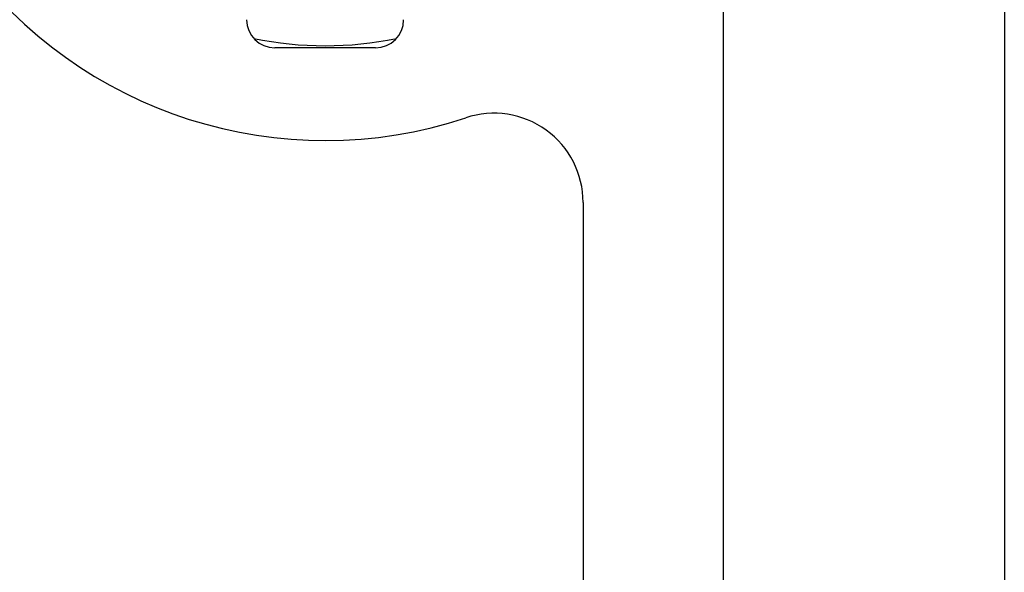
# Model space of a CAD drawing. Header units: inches. Extents: x 6 to 216, y 11 to 118.
# Tile 56 of 212: x 39.615 to 40.995, y 22.996 to 23.77. Entities that reach past the tile are written whole.
import ezdxf

# ---------------------------------------------------------------- set-up
doc = ezdxf.new("R2010")
doc.units = ezdxf.units.IN
doc.header["$MEASUREMENT"] = 0
doc.layers.add('Visible Edges(ANSI)', color=7, linetype='Continuous', lineweight=25)

msp = doc.modelspace()

# ---------------------------------------------------------------- linework, layer by layer
at = {"layer": 'Visible Edges(ANSI)'}
for p, q in [((40.6011, 20.7941), (40.6011, 23.8419)), ((40.9948, 23.8419), (40.9948, 20.7941)), ((40.1138, 23.7307), (39.9726, 23.7307)), ((40.4047, 23.514), (40.4047, 22.1675))]:
    msp.add_line(p, q, dxfattribs=at)
for centre, radius, start, end in [((40.0432, 24.2257), 0.625, 71.6191, 288.3809), ((39.9726, 23.7701), 0.0394, 180, 270), ((40.1138, 23.7701), 0.0394, 270, 0), ((40.0432, 24.2257), 0.4921, 258.2772, 281.7228), ((40.2797, 23.514), 0.125, 0, 108.3809)]:
    msp.add_arc(centre, radius, start, end, dxfattribs=at)

doc.saveas('drawing.dxf')
